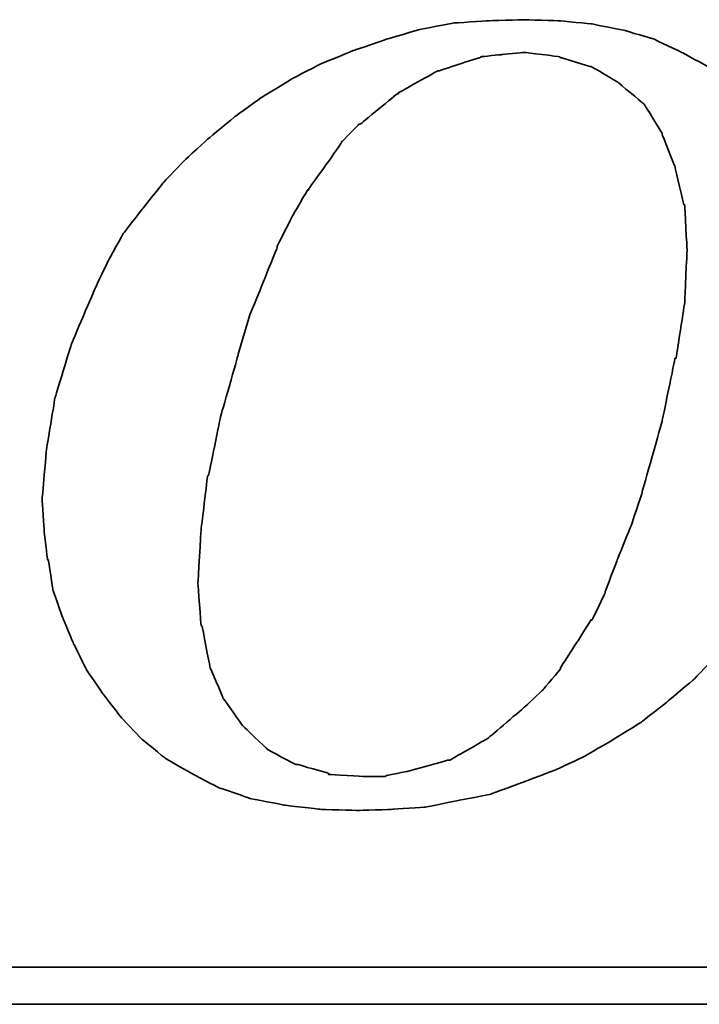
# Model space of a CAD drawing. Header units: millimetres. Extents: x 2482 to 2789, y 455 to 558.
# Tile 36 of 55: x 2715.82 to 2718.6, y 487.4 to 491.42. Entities that reach past the tile are written whole.
import ezdxf

# ---------------------------------------------------------------- set-up
doc = ezdxf.new("R2010")
doc.units = ezdxf.units.MM
doc.header["$LTSCALE"] = 0.2
doc.layers.add('layer 1', color=7, linetype='Continuous')

# ---------------------------------------------------------------- blocks, each defined once
blk = doc.blocks.new('TBI MOTION logo(完整正式版)')
at = {"layer": 'layer 1', "color": 22, "lineweight": 35}
for points, knots in [([(-11.34375, -6.98375), (-11.34375, -6.98375), (-10.91375, -7.43875), (-10.91375, -7.43875), (-10.91375, -7.43875), (-10.91375, -7.43875), (-10.38625, -7.87125), (-10.38625, -7.87125), (-10.38625, -7.87125), (-10.38625, -7.87125), (-9.81125, -8.20375), (-9.81125, -8.20375), (-9.81125, -8.20375), (-9.81125, -8.20375), (-9.21125, -8.51875), (-9.21125, -8.51875), (-9.21125, -8.51875), (-9.21125, -8.51875), (-8.51625, -8.75875), (-8.51625, -8.75875), (-8.51625, -8.75875), (-8.51625, -8.75875), (-7.77125, -8.90375), (-7.77125, -8.90375), (-7.77125, -8.90375), (-7.77125, -8.90375), (-6.97875, -8.99875), (-6.97875, -8.99875), (-6.97875, -8.99875), (-6.97875, -8.99875), (-6.14125, -9.02375), (-6.14125, -9.02375), (-6.14125, -9.02375), (-6.14125, -9.02375), (-5.37125, -8.99875), (-5.37125, -8.99875), (-5.37125, -8.99875), (-5.37125, -8.99875), (-4.65375, -8.94875), (-4.65375, -8.94875), (-4.65375, -8.94875), (-4.65375, -8.94875), (-3.93375, -8.80625), (-3.93375, -8.80625), (-3.93375, -8.80625), (-3.93375, -8.80625), (-3.21375, -8.66375), (-3.21375, -8.66375), (-3.21375, -8.66375), (-3.21375, -8.66375), (-2.49375, -8.39875), (-2.49375, -8.39875), (-2.49375, -8.39875), (-2.49375, -8.39875), (-1.79875, -8.13375), (-1.79875, -8.13375), (-1.79875, -8.13375), (-1.79875, -8.13375), (-1.17375, -7.84375), (-1.17375, -7.84375), (-1.17375, -7.84375), (-1.17375, -7.84375), (-0.52375, -7.46375), (-0.52375, -7.46375), (-0.52375, -7.46375), (-0.52375, -7.46375), (0.10124, -7.07875), (0.10124, -7.07875), (0.10124, -7.07875), (0.10124, -7.07875), (0.67625, -6.62375), (0.67625, -6.62375), (0.67625, -6.62375), (0.67625, -6.62375), (1.24874, -6.14375), (1.24874, -6.14375), (1.24874, -6.14375), (1.24874, -6.14375), (1.72874, -5.64125), (1.72874, -5.64125), (1.72874, -5.64125), (1.72874, -5.64125), (2.18624, -5.06375), (2.18624, -5.06375), (2.18624, -5.06375), (2.18624, -5.06375), (2.61625, -4.48874), (2.61625, -4.48874), (2.61625, -4.48874), (2.61625, -4.48874), (3.00125, -3.83874), (3.00125, -3.83874), (3.00125, -3.83874), (3.00125, -3.83874), (3.36124, -3.21374), (3.36124, -3.21374), (3.36124, -3.21374), (3.36124, -3.21374), (3.84374, -1.99125), (3.84374, -1.99125), (3.84374, -1.99125), (3.84374, -1.99125), (4.22625, -0.81875), (4.22625, -0.81875), (4.22625, -0.81875), (4.22625, -0.81875), (4.39125, 0.45624), (4.39125, 0.45624), (4.39125, 0.45624), (4.39125, 0.45624), (4.48874, 1.70124), (4.48874, 1.70124), (4.48874, 1.70124), (4.48874, 1.70124), (4.43874, 2.44625), (4.43874, 2.44625), (4.43874, 2.44625), (4.43874, 2.44625), (4.36874, 3.14125), (4.36874, 3.14125), (4.36874, 3.14125), (4.36874, 3.14125), (4.25125, 3.81125), (4.25125, 3.81125), (4.25125, 3.81125), (4.25125, 3.81125), (4.03124, 4.41125), (4.03124, 4.41125), (4.03124, 4.41125), (4.03124, 4.41125), (3.74374, 5.01125), (3.74374, 5.01125), (3.74374, 5.01125), (3.74374, 5.01125), (3.43124, 5.58875), (3.43124, 5.58875), (3.43124, 5.58875), (3.43124, 5.58875), (3.02625, 6.09125), (3.02625, 6.09125), (3.02625, 6.09125), (3.02625, 6.09125), (2.59374, 6.54875), (2.59374, 6.54875), (2.59374, 6.54875), (2.59374, 6.54875), (2.09124, 6.98125), (2.09124, 6.98125), (2.09124, 6.98125), (2.09124, 6.98125), (1.56124, 7.36625), (1.56124, 7.36625), (1.56124, 7.36625), (1.56124, 7.36625), (0.98624, 7.67625), (0.98624, 7.67625), (0.98624, 7.67625), (0.98624, 7.67625), (0.38624, 7.96375), (0.38624, 7.96375), (0.38624, 7.96375), (0.38624, 7.96375), (-0.25875, 8.15625), (-0.25875, 8.15625), (-0.25875, 8.15625), (-0.25875, 8.15625), (-0.98125, 8.30125), (-0.98125, 8.30125), (-0.98125, 8.30125), (-0.98125, 8.30125), (-1.70124, 8.37125), (-1.70124, 8.37125), (-1.70124, 8.37125), (-1.70124, 8.37125), (-2.49375, 8.39624), (-2.49375, 8.39624), (-2.49375, 8.39624), (-2.49375, 8.39624), (-3.28625, 8.37125), (-3.28625, 8.37125), (-3.28625, 8.37125), (-3.28625, 8.37125), (-4.05125, 8.32125), (-4.05125, 8.32125), (-4.05125, 8.32125), (-4.05125, 8.32125), (-4.77375, 8.18125), (-4.77375, 8.18125), (-4.77375, 8.18125), (-4.77375, 8.18125), (-5.51625, 7.96375), (-5.51625, 7.96375), (-5.51625, 7.96375), (-5.51625, 7.96375), (-6.21125, 7.72625), (-6.21125, 7.72625), (-6.21125, 7.72625), (-6.21125, 7.72625), (-6.92875, 7.43625), (-6.92875, 7.43625), (-6.92875, 7.43625), (-6.92875, 7.43625), (-7.57875, 7.10125), (-7.57875, 7.10125), (-7.57875, 7.10125), (-7.57875, 7.10125), (-8.24875, 6.69125), (-8.24875, 6.69125), (-8.24875, 6.69125), (-8.24875, 6.69125), (-8.84875, 6.26125), (-8.84875, 6.26125), (-8.84875, 6.26125), (-8.84875, 6.26125), (-9.42625, 5.78125), (-9.42625, 5.78125), (-9.42625, 5.78125), (-9.42625, 5.78125), (-9.95375, 5.30125), (-9.95375, 5.30125), (-9.95375, 5.30125), (-9.95375, 5.30125), (-10.43375, 4.79624), (-10.43375, 4.79624), (-10.43375, 4.79624), (-10.43375, 4.79624), (-10.88875, 4.22125), (-10.88875, 4.22125), (-10.88875, 4.22125), (-10.88875, 4.22125), (-11.29875, 3.69375), (-11.29875, 3.69375), (-11.29875, 3.69375), (-11.29875, 3.69375), (-11.63375, 3.09125), (-11.63375, 3.09125), (-11.63375, 3.09125), (-11.63375, 3.09125), (-11.91875, 2.49625), (-11.91875, 2.49625), (-11.91875, 2.49625), (-11.91875, 2.49625), (-12.44875, 1.24625), (-12.44875, 1.24625), (-12.44875, 1.24625), (-12.44875, 1.24625), (-12.80875, 0.06874), (-12.80875, 0.06874), (-12.80875, 0.06874), (-12.80875, 0.06874), (-12.99875, -1.07875), (-12.99875, -1.07875), (-12.99875, -1.07875), (-12.99875, -1.07875), (-13.09375, -2.18375), (-13.09375, -2.18375), (-13.09375, -2.18375), (-13.09375, -2.18375), (-13.04875, -2.85375), (-13.04875, -2.85375), (-13.04875, -2.85375), (-13.04875, -2.85375), (-12.97375, -3.50375), (-12.97375, -3.50375), (-12.97375, -3.50375), (-12.97375, -3.50375), (-12.95375, -3.50375), (-12.95375, -3.50375), (-12.95375, -3.50375), (-12.95375, -3.50375), (-12.85375, -4.17375), (-12.85375, -4.17375), (-12.85375, -4.17375), (-12.85375, -4.17375), (-12.63875, -4.77624), (-12.63875, -4.77624), (-12.63875, -4.77624), (-12.63875, -4.77624), (-12.39875, -5.35125), (-12.39875, -5.35125), (-12.39875, -5.35125), (-12.39875, -5.35125), (-12.11375, -5.92875), (-12.11375, -5.92875), (-12.11375, -5.92875), (-12.11375, -5.92875), (-11.75375, -6.45375), (-11.75375, -6.45375), (-11.75375, -6.45375), (-11.75375, -6.45375), (-11.34375, -6.98375), (-11.34375, -6.98375)], [0, 0, 0, 0, 0.01369863, 0.01369863, 0.01369863, 0.01369864, 0.02739726, 0.02739726, 0.02739726, 0.02739727, 0.04109589, 0.04109589, 0.04109589, 0.0410959, 0.05479452, 0.05479452, 0.05479452, 0.05479453, 0.06849315, 0.06849315, 0.06849315, 0.06849316, 0.08219178, 0.08219178, 0.08219178, 0.08219179, 0.09589041, 0.09589041, 0.09589041, 0.09589042, 0.10958904, 0.10958904, 0.10958904, 0.10958905, 0.12328767, 0.12328767, 0.12328767, 0.12328768, 0.1369863, 0.1369863, 0.1369863, 0.13698631, 0.15068493, 0.15068493, 0.15068493, 0.15068494, 0.16438356, 0.16438356, 0.16438356, 0.16438357, 0.17808219, 0.17808219, 0.17808219, 0.1780822, 0.19178082, 0.19178082, 0.19178082, 0.19178083, 0.20547945, 0.20547945, 0.20547945, 0.20547946, 0.21917808, 0.21917808, 0.21917808, 0.21917809, 0.23287671, 0.23287671, 0.23287671, 0.23287672, 0.24657534, 0.24657534, 0.24657534, 0.24657535, 0.26027397, 0.26027397, 0.26027397, 0.26027398, 0.2739726, 0.2739726, 0.2739726, 0.27397261, 0.28767123, 0.28767123, 0.28767123, 0.28767124, 0.30136986, 0.30136986, 0.30136986, 0.30136987, 0.31506849, 0.31506849, 0.31506849, 0.3150685, 0.32876712, 0.32876712, 0.32876712, 0.32876713, 0.34246575, 0.34246575, 0.34246575, 0.34246576, 0.35616438, 0.35616438, 0.35616438, 0.35616439, 0.36986301, 0.36986301, 0.36986301, 0.36986302, 0.38356164, 0.38356164, 0.38356164, 0.38356165, 0.39726027, 0.39726027, 0.39726027, 0.39726028, 0.4109589, 0.4109589, 0.4109589, 0.41095891, 0.42465753, 0.42465753, 0.42465753, 0.42465754, 0.43835616, 0.43835616, 0.43835616, 0.43835617, 0.45205479, 0.45205479, 0.45205479, 0.4520548, 0.46575342, 0.46575342, 0.46575342, 0.46575343, 0.47945205, 0.47945205, 0.47945205, 0.47945206, 0.49315068, 0.49315068, 0.49315068, 0.49315069, 0.50684932, 0.50684932, 0.50684932, 0.50684933, 0.52054795, 0.52054795, 0.52054795, 0.52054796, 0.53424658, 0.53424658, 0.53424658, 0.53424659, 0.54794521, 0.54794521, 0.54794521, 0.54794522, 0.56164384, 0.56164384, 0.56164384, 0.56164385, 0.57534247, 0.57534247, 0.57534247, 0.57534248, 0.5890411, 0.5890411, 0.5890411, 0.58904111, 0.60273973, 0.60273973, 0.60273973, 0.60273974, 0.61643836, 0.61643836, 0.61643836, 0.61643837, 0.63013699, 0.63013699, 0.63013699, 0.630137, 0.64383562, 0.64383562, 0.64383562, 0.64383563, 0.65753425, 0.65753425, 0.65753425, 0.65753426, 0.67123288, 0.67123288, 0.67123288, 0.67123289, 0.68493151, 0.68493151, 0.68493151, 0.68493152, 0.69863014, 0.69863014, 0.69863014, 0.69863015, 0.71232877, 0.71232877, 0.71232877, 0.71232878, 0.7260274, 0.7260274, 0.7260274, 0.72602741, 0.73972603, 0.73972603, 0.73972603, 0.73972604, 0.75342466, 0.75342466, 0.75342466, 0.75342467, 0.76712329, 0.76712329, 0.76712329, 0.7671233, 0.78082192, 0.78082192, 0.78082192, 0.78082193, 0.79452055, 0.79452055, 0.79452055, 0.79452056, 0.80821918, 0.80821918, 0.80821918, 0.80821919, 0.82191781, 0.82191781, 0.82191781, 0.82191782, 0.83561644, 0.83561644, 0.83561644, 0.83561645, 0.84931507, 0.84931507, 0.84931507, 0.84931508, 0.8630137, 0.8630137, 0.8630137, 0.86301371, 0.87671233, 0.87671233, 0.87671233, 0.87671234, 0.89041096, 0.89041096, 0.89041096, 0.89041097, 0.90410959, 0.90410959, 0.90410959, 0.9041096, 0.91780822, 0.91780822, 0.91780822, 0.91780823, 0.93150685, 0.93150685, 0.93150685, 0.93150686, 0.94520548, 0.94520548, 0.94520548, 0.94520549, 0.95890411, 0.95890411, 0.95890411, 0.95890412, 0.97260274, 0.97260274, 0.97260274, 0.97260275, 0.98630137, 0.98630137, 0.98630137, 0.98630138, 1, 1, 1, 1]), ([(-8.77875, 1.03124), (-8.77875, 1.03124), (-8.51625, 1.89625), (-8.51625, 1.89625), (-8.51625, 1.89625), (-8.51625, 1.89625), (-8.20375, 2.66375), (-8.20375, 2.66375), (-8.20375, 2.66375), (-8.20375, 2.66375), (-7.91625, 3.38125), (-7.91625, 3.38125), (-7.91625, 3.38125), (-7.91625, 3.38125), (-7.91625, 3.40624), (-7.91625, 3.40624), (-7.91625, 3.40624), (-7.91625, 3.40624), (-7.57875, 4.07624), (-7.57875, 4.07624), (-7.57875, 4.07624), (-7.57875, 4.07624), (-7.24375, 4.65125), (-7.24375, 4.65125), (-7.24375, 4.65125), (-7.24375, 4.65125), (-7.21875, 4.65125), (-7.21875, 4.65125), (-7.21875, 4.65125), (-7.21875, 4.65125), (-7.21875, 4.67624), (-7.21875, 4.67624), (-7.21875, 4.67624), (-7.21875, 4.67624), (-6.83625, 5.20375), (-6.83625, 5.20375), (-6.83625, 5.20375), (-6.83625, 5.20375), (-6.49875, 5.68625), (-6.49875, 5.68625), (-6.49875, 5.68625), (-6.49875, 5.68625), (-6.49875, 5.70625), (-6.49875, 5.70625), (-6.49875, 5.70625), (-6.49875, 5.70625), (-6.11625, 6.09125), (-6.11625, 6.09125), (-6.11625, 6.09125), (-6.11625, 6.09125), (-6.09125, 6.09125), (-6.09125, 6.09125), (-6.09125, 6.09125), (-6.09125, 6.09125), (-5.27375, 6.76625), (-5.27375, 6.76625), (-5.27375, 6.76625), (-5.27375, 6.76625), (-5.24875, 6.76625), (-5.24875, 6.76625), (-5.24875, 6.76625), (-5.24875, 6.76625), (-5.24875, 6.78625), (-5.24875, 6.78625), (-5.24875, 6.78625), (-5.24875, 6.78625), (-4.38875, 7.26624), (-4.38875, 7.26624), (-4.38875, 7.26624), (-4.38875, 7.26624), (-4.36125, 7.26624), (-4.36125, 7.26624), (-4.36125, 7.26624), (-4.36125, 7.26624), (-3.93375, 7.41125), (-3.93375, 7.41125), (-3.93375, 7.41125), (-3.93375, 7.41125), (-3.47375, 7.55625), (-3.47375, 7.55625), (-3.47375, 7.55625), (-3.47375, 7.55625), (-3.45375, 7.55625), (-3.45375, 7.55625), (-3.45375, 7.55625), (-3.45375, 7.55625), (-3.42875, 7.58124), (-3.42875, 7.58124), (-3.42875, 7.58124), (-3.42875, 7.58124), (-2.97375, 7.62625), (-2.97375, 7.62625), (-2.97375, 7.62625), (-2.97375, 7.62625), (-2.49375, 7.67625), (-2.49375, 7.67625), (-2.49375, 7.67625), (-2.49375, 7.67625), (-2.46875, 7.67625), (-2.46875, 7.67625), (-2.46875, 7.67625), (-2.46875, 7.67625), (-1.70124, 7.58124), (-1.70124, 7.58124), (-1.70124, 7.58124), (-1.70124, 7.58124), (-1.67875, 7.55625), (-1.67875, 7.55625), (-1.67875, 7.55625), (-1.67875, 7.55625), (-1.65375, 7.55625), (-1.65375, 7.55625), (-1.65375, 7.55625), (-1.65375, 7.55625), (-1.03125, 7.36625), (-1.03125, 7.36625), (-1.03125, 7.36625), (-1.03125, 7.36625), (-1.00625, 7.36625), (-1.00625, 7.36625), (-1.00625, 7.36625), (-1.00625, 7.36625), (-0.43124, 7.02624), (-0.43124, 7.02624), (-0.43124, 7.02624), (-0.43124, 7.02624), (-0.40625, 7.00624), (-0.40625, 7.00624), (-0.40625, 7.00624), (-0.40625, 7.00624), (0.12124, 6.57124), (0.12124, 6.57124), (0.12124, 6.57124), (0.12124, 6.57124), (0.14624, 6.54875), (0.14624, 6.54875), (0.14624, 6.54875), (0.14624, 6.54875), (0.17124, 6.52375), (0.17124, 6.52375), (0.17124, 6.52375), (0.17124, 6.52375), (0.55625, 5.89875), (0.55625, 5.89875), (0.55625, 5.89875), (0.55625, 5.89875), (0.55625, 5.87625), (0.55625, 5.87625), (0.55625, 5.87625), (0.55625, 5.87625), (0.84124, 5.15625), (0.84124, 5.15625), (0.84124, 5.15625), (0.84124, 5.15625), (0.84124, 5.13125), (0.84124, 5.13125), (0.84124, 5.13125), (0.84124, 5.13125), (1.03624, 4.31875), (1.03624, 4.31875), (1.03624, 4.31875), (1.03624, 4.31875), (1.05624, 4.31875), (1.05624, 4.31875), (1.05624, 4.31875), (1.05624, 4.31875), (1.05624, 4.29125), (1.05624, 4.29125), (1.05624, 4.29125), (1.05624, 4.29125), (1.10625, 3.33125), (1.10625, 3.33125), (1.10625, 3.33125), (1.10625, 3.33125), (1.10625, 3.30875), (1.10625, 3.30875), (1.10625, 3.30875), (1.10625, 3.30875), (1.05624, 2.20624), (1.05624, 2.20624), (1.05624, 2.20624), (1.05624, 2.20624), (1.05624, 2.18124), (1.05624, 2.18124), (1.05624, 2.18124), (1.05624, 2.18124), (0.86624, 0.93624), (0.86624, 0.93624), (0.86624, 0.93624), (0.86624, 0.93624), (0.84124, 0.93624), (0.84124, 0.93624), (0.84124, 0.93624), (0.84124, 0.93624), (0.55625, -0.45874), (0.55625, -0.45874), (0.55625, -0.45874), (0.55625, -0.45874), (0.12124, -1.99125), (0.12124, -1.99125), (0.12124, -1.99125), (0.12124, -1.99125), (0.12124, -2.01874), (0.12124, -2.01874), (0.12124, -2.01874), (0.12124, -2.01874), (-0.13874, -2.78375), (-0.13874, -2.78375), (-0.13874, -2.78375), (-0.13874, -2.78375), (-0.43124, -3.50375), (-0.43124, -3.50375), (-0.43124, -3.50375), (-0.43124, -3.50375), (-0.69375, -4.19875), (-0.69375, -4.19875), (-0.69375, -4.19875), (-0.69375, -4.19875), (-0.69375, -4.22375), (-0.69375, -4.22375), (-0.69375, -4.22375), (-0.69375, -4.22375), (-0.98125, -4.82374), (-0.98125, -4.82374), (-0.98125, -4.82374), (-0.98125, -4.82374), (-1.00625, -4.82374), (-1.00625, -4.82374), (-1.00625, -4.82374), (-1.00625, -4.82374), (-1.33875, -5.35125), (-1.33875, -5.35125), (-1.33875, -5.35125), (-1.33875, -5.35125), (-1.67875, -5.87875), (-1.67875, -5.87875), (-1.67875, -5.87875), (-1.67875, -5.87875), (-1.67875, -5.90375), (-1.67875, -5.90375), (-1.67875, -5.90375), (-1.67875, -5.90375), (-2.05875, -6.35875), (-2.05875, -6.35875), (-2.05875, -6.35875), (-2.05875, -6.35875), (-2.08375, -6.38375), (-2.08375, -6.38375), (-2.08375, -6.38375), (-2.08375, -6.38375), (-2.46875, -6.74375), (-2.46875, -6.74375), (-2.46875, -6.74375), (-2.46875, -6.74375), (-3.25875, -7.41625), (-3.25875, -7.41625), (-3.25875, -7.41625), (-3.25875, -7.41625), (-3.28625, -7.43875), (-3.28625, -7.43875), (-3.28625, -7.43875), (-3.28625, -7.43875), (-4.12375, -7.91875), (-4.12375, -7.91875), (-4.12375, -7.91875), (-4.12375, -7.91875), (-4.14875, -7.91875), (-4.14875, -7.91875), (-4.14875, -7.91875), (-4.14875, -7.91875), (-4.17125, -7.91875), (-4.17125, -7.91875), (-4.17125, -7.91875), (-4.17125, -7.91875), (-5.03375, -8.15875), (-5.03375, -8.15875), (-5.03375, -8.15875), (-5.03375, -8.15875), (-5.51625, -8.25625), (-5.51625, -8.25625), (-5.51625, -8.25625), (-5.51625, -8.25625), (-5.54125, -8.27875), (-5.54125, -8.27875), (-5.54125, -8.27875), (-5.54125, -8.27875), (-5.56375, -8.27875), (-5.56375, -8.27875), (-5.56375, -8.27875), (-5.56375, -8.27875), (-5.99625, -8.27875), (-5.99625, -8.27875), (-5.99625, -8.27875), (-5.99625, -8.27875), (-6.76375, -8.23125), (-6.76375, -8.23125), (-6.76375, -8.23125), (-6.76375, -8.23125), (-6.78875, -8.23125), (-6.78875, -8.23125), (-6.78875, -8.23125), (-6.78875, -8.23125), (-6.78875, -8.20375), (-6.78875, -8.20375), (-6.78875, -8.20375), (-6.78875, -8.20375), (-7.45875, -8.01375), (-7.45875, -8.01375), (-7.45875, -8.01375), (-7.45875, -8.01375), (-7.48375, -8.01375), (-7.48375, -8.01375), (-7.48375, -8.01375), (-7.48375, -8.01375), (-7.50875, -8.01375), (-7.50875, -8.01375), (-7.50875, -8.01375), (-7.50875, -8.01375), (-8.13125, -7.67875), (-8.13125, -7.67875), (-8.13125, -7.67875), (-8.13125, -7.67875), (-8.15625, -7.65375), (-8.15625, -7.65375), (-8.15625, -7.65375), (-8.15625, -7.65375), (-8.65875, -7.17375), (-8.65875, -7.17375), (-8.65875, -7.17375), (-8.65875, -7.17375), (-8.68375, -7.14875), (-8.68375, -7.14875), (-8.68375, -7.14875), (-8.68375, -7.14875), (-9.08875, -6.57375), (-9.08875, -6.57375), (-9.08875, -6.57375), (-9.08875, -6.57375), (-9.11375, -6.54875), (-9.11375, -6.54875), (-9.11375, -6.54875), (-9.11375, -6.54875), (-9.11375, -6.52875), (-9.11375, -6.52875), (-9.11375, -6.52875), (-9.11375, -6.52875), (-9.40375, -5.85375), (-9.40375, -5.85375), (-9.40375, -5.85375), (-9.40375, -5.85375), (-9.40375, -5.82875), (-9.40375, -5.82875), (-9.40375, -5.82875), (-9.40375, -5.82875), (-9.56875, -4.96875), (-9.56875, -4.96875), (-9.56875, -4.96875), (-9.56875, -4.96875), (-9.59375, -4.94375), (-9.59375, -4.94375), (-9.59375, -4.94375), (-9.59375, -4.94375), (-9.66375, -4.03375), (-9.66375, -4.03375), (-9.66375, -4.03375), (-9.66375, -4.03375), (-9.66375, -4.00875), (-9.66375, -4.00875), (-9.66375, -4.00875), (-9.66375, -4.00875), (-9.59375, -2.85375), (-9.59375, -2.85375), (-9.59375, -2.85375), (-9.59375, -2.85375), (-9.45125, -1.65875), (-9.45125, -1.65875), (-9.45125, -1.65875), (-9.45125, -1.65875), (-9.42625, -1.63375), (-9.42625, -1.63375), (-9.42625, -1.63375), (-9.42625, -1.63375), (-9.16125, -0.33875), (-9.16125, -0.33875), (-9.16125, -0.33875), (-9.16125, -0.33875), (-8.77875, 1.00624), (-8.77875, 1.00624), (-8.77875, 1.00624), (-8.77875, 1.00624), (-8.77875, 1.03124), (-8.77875, 1.03124)], [0, 0, 0, 0, 0.01020408, 0.01020408, 0.01020408, 0.01020409, 0.02040816, 0.02040816, 0.02040816, 0.02040817, 0.03061224, 0.03061224, 0.03061224, 0.03061225, 0.04081633, 0.04081633, 0.04081633, 0.04081634, 0.05102041, 0.05102041, 0.05102041, 0.05102042, 0.06122449, 0.06122449, 0.06122449, 0.0612245, 0.07142857, 0.07142857, 0.07142857, 0.07142858, 0.08163265, 0.08163265, 0.08163265, 0.08163266, 0.09183673, 0.09183673, 0.09183673, 0.09183674, 0.10204082, 0.10204082, 0.10204082, 0.10204083, 0.1122449, 0.1122449, 0.1122449, 0.11224491, 0.12244898, 0.12244898, 0.12244898, 0.12244899, 0.13265306, 0.13265306, 0.13265306, 0.13265307, 0.14285714, 0.14285714, 0.14285714, 0.14285715, 0.15306122, 0.15306122, 0.15306122, 0.15306123, 0.16326531, 0.16326531, 0.16326531, 0.16326532, 0.17346939, 0.17346939, 0.17346939, 0.1734694, 0.18367347, 0.18367347, 0.18367347, 0.18367348, 0.19387755, 0.19387755, 0.19387755, 0.19387756, 0.20408163, 0.20408163, 0.20408163, 0.20408164, 0.21428571, 0.21428571, 0.21428571, 0.21428572, 0.2244898, 0.2244898, 0.2244898, 0.22448981, 0.23469388, 0.23469388, 0.23469388, 0.23469389, 0.24489796, 0.24489796, 0.24489796, 0.24489797, 0.25510204, 0.25510204, 0.25510204, 0.25510205, 0.26530612, 0.26530612, 0.26530612, 0.26530613, 0.2755102, 0.2755102, 0.2755102, 0.27551021, 0.28571429, 0.28571429, 0.28571429, 0.2857143, 0.29591837, 0.29591837, 0.29591837, 0.29591838, 0.30612245, 0.30612245, 0.30612245, 0.30612246, 0.31632653, 0.31632653, 0.31632653, 0.31632654, 0.32653061, 0.32653061, 0.32653061, 0.32653062, 0.33673469, 0.33673469, 0.33673469, 0.3367347, 0.34693878, 0.34693878, 0.34693878, 0.34693879, 0.35714286, 0.35714286, 0.35714286, 0.35714287, 0.36734694, 0.36734694, 0.36734694, 0.36734695, 0.37755102, 0.37755102, 0.37755102, 0.37755103, 0.3877551, 0.3877551, 0.3877551, 0.38775511, 0.39795918, 0.39795918, 0.39795918, 0.39795919, 0.40816327, 0.40816327, 0.40816327, 0.40816328, 0.41836735, 0.41836735, 0.41836735, 0.41836736, 0.42857143, 0.42857143, 0.42857143, 0.42857144, 0.43877551, 0.43877551, 0.43877551, 0.43877552, 0.44897959, 0.44897959, 0.44897959, 0.4489796, 0.45918367, 0.45918367, 0.45918367, 0.45918368, 0.46938776, 0.46938776, 0.46938776, 0.46938777, 0.47959184, 0.47959184, 0.47959184, 0.47959185, 0.48979592, 0.48979592, 0.48979592, 0.48979593, 0.5, 0.5, 0.5, 0.50000001, 0.51020408, 0.51020408, 0.51020408, 0.51020409, 0.52040816, 0.52040816, 0.52040816, 0.52040817, 0.53061224, 0.53061224, 0.53061224, 0.53061225, 0.54081633, 0.54081633, 0.54081633, 0.54081634, 0.55102041, 0.55102041, 0.55102041, 0.55102042, 0.56122449, 0.56122449, 0.56122449, 0.5612245, 0.57142857, 0.57142857, 0.57142857, 0.57142858, 0.58163265, 0.58163265, 0.58163265, 0.58163266, 0.59183673, 0.59183673, 0.59183673, 0.59183674, 0.60204082, 0.60204082, 0.60204082, 0.60204083, 0.6122449, 0.6122449, 0.6122449, 0.61224491, 0.62244898, 0.62244898, 0.62244898, 0.62244899, 0.63265306, 0.63265306, 0.63265306, 0.63265307, 0.64285714, 0.64285714, 0.64285714, 0.64285715, 0.65306122, 0.65306122, 0.65306122, 0.65306123, 0.66326531, 0.66326531, 0.66326531, 0.66326532, 0.67346939, 0.67346939, 0.67346939, 0.6734694, 0.68367347, 0.68367347, 0.68367347, 0.68367348, 0.69387755, 0.69387755, 0.69387755, 0.69387756, 0.70408163, 0.70408163, 0.70408163, 0.70408164, 0.71428571, 0.71428571, 0.71428571, 0.71428572, 0.7244898, 0.7244898, 0.7244898, 0.72448981, 0.73469388, 0.73469388, 0.73469388, 0.73469389, 0.74489796, 0.74489796, 0.74489796, 0.74489797, 0.75510204, 0.75510204, 0.75510204, 0.75510205, 0.76530612, 0.76530612, 0.76530612, 0.76530613, 0.7755102, 0.7755102, 0.7755102, 0.77551021, 0.78571429, 0.78571429, 0.78571429, 0.7857143, 0.79591837, 0.79591837, 0.79591837, 0.79591838, 0.80612245, 0.80612245, 0.80612245, 0.80612246, 0.81632653, 0.81632653, 0.81632653, 0.81632654, 0.82653061, 0.82653061, 0.82653061, 0.82653062, 0.83673469, 0.83673469, 0.83673469, 0.8367347, 0.84693878, 0.84693878, 0.84693878, 0.84693879, 0.85714286, 0.85714286, 0.85714286, 0.85714287, 0.86734694, 0.86734694, 0.86734694, 0.86734695, 0.87755102, 0.87755102, 0.87755102, 0.87755103, 0.8877551, 0.8877551, 0.8877551, 0.88775511, 0.89795918, 0.89795918, 0.89795918, 0.89795919, 0.90816327, 0.90816327, 0.90816327, 0.90816328, 0.91836735, 0.91836735, 0.91836735, 0.91836736, 0.92857143, 0.92857143, 0.92857143, 0.92857144, 0.93877551, 0.93877551, 0.93877551, 0.93877552, 0.94897959, 0.94897959, 0.94897959, 0.9489796, 0.95918367, 0.95918367, 0.95918367, 0.95918368, 0.96938776, 0.96938776, 0.96938776, 0.96938777, 0.97959184, 0.97959184, 0.97959184, 0.97959185, 0.98979592, 0.98979592, 0.98979592, 0.98979593, 1, 1, 1, 1]), ([(75.90875, -9.47875), (75.90875, -9.47875), (75.90875, -12.28625), (75.90875, -12.28625), (75.90875, -12.28625), (75.90875, -12.28625), (75.90875, -12.47875), (75.90875, -12.47875), (75.90875, -12.47875), (75.90875, -12.47875), (75.71625, -12.47875), (75.71625, -12.47875), (75.71625, -12.47875), (75.71625, -12.47875), (-88.32875, -12.47875), (-88.32875, -12.47875), (-88.32875, -12.47875), (-88.32875, -12.47875), (-88.32875, -13.29375), (-88.32875, -13.29375), (-88.32875, -13.29375), (-88.32875, -13.29375), (82.89125, -13.29375), (82.89125, -13.29375), (82.89125, -13.29375), (82.89125, -13.29375), (75.90875, -9.47875), (75.90875, -9.47875)], [0, 0, 0, 0, 0.14285714, 0.14285714, 0.14285714, 0.14285715, 0.28571429, 0.28571429, 0.28571429, 0.2857143, 0.42857143, 0.42857143, 0.42857143, 0.42857144, 0.57142857, 0.57142857, 0.57142857, 0.57142858, 0.71428571, 0.71428571, 0.71428571, 0.71428572, 0.85714286, 0.85714286, 0.85714286, 0.85714287, 1, 1, 1, 1])]:
    blk.add_open_spline(points, degree=3, knots=knots, dxfattribs=at)

msp = doc.modelspace()

# ---------------------------------------------------------------- block references
at = {"xscale": 0.1852549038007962, "yscale": 0.1852549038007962, "zscale": 0.1852549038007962}
msp.add_blockref('TBI MOTION logo(完整正式版)', (2718.3417, 489.8646), dxfattribs=at)

doc.saveas('drawing.dxf')
